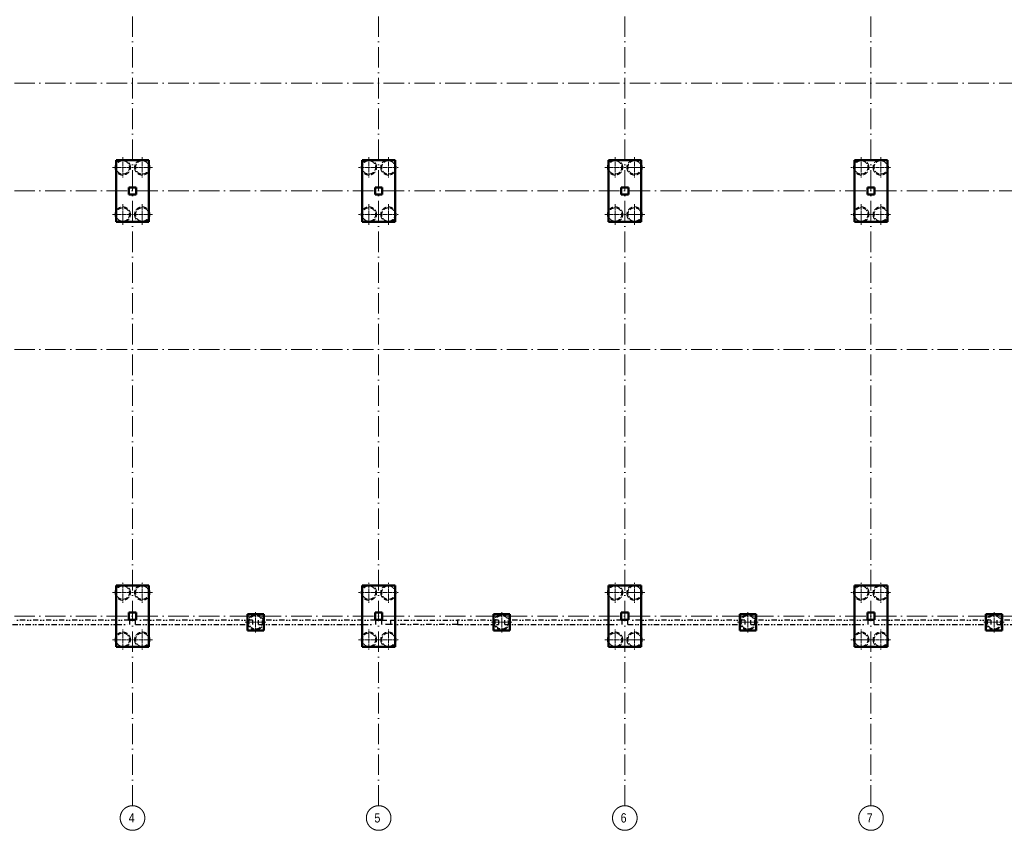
# Model space of a CAD drawing. Header units: millimetres. Extents: x -2694 to 670324, y -147023 to 76385.
# Tile 3 of 51: x 48270 to 96270, y -2696 to 36844. Entities that reach past the tile are written whole.
import ezdxf

# ---------------------------------------------------------------- set-up
doc = ezdxf.new("R2010")
doc.units = ezdxf.units.MM
doc.header["$LTSCALE"] = 10
for name, pattern in [('A_CARA_07', [7, 5, -2]), ('DASHDOT', [25.4, 12.7, -6.35, 0, -6.35]), ('DIVIDE', [31.75, 12.7, -6.35, 0, -6.35, 0, -6.35]), ('Čerchovaná 20mm', [3000, 2000, -500, 0, -500])]:
    doc.linetypes.add(name, pattern=pattern)
for name, color, linetype, lineweight in [('_A_OSY_HPFM', 253, 'DASHDOT', 13), ('CA_NEVHRA', 43, 'A_CARA_07', 20), ('CA_POHHRA25', 7, 'Continuous', 20), ('CA_REZY', 1, 'Continuous', 40), ('CA_ZAKLADY25', 43, 'Continuous', 20)]:
    doc.layers.add(name, color=color, linetype=linetype, lineweight=lineweight)
doc.styles.add('KÓTY', font='ARIALN.TTF')

# ---------------------------------------------------------------- blocks, each defined once
blk = doc.blocks.new('OSY_HPFM')
at = {"layer": '_A_OSY_HPFM', "color": 7, "linetype": 'Čerchovaná 20mm', "lineweight": 9, "ltscale": 0.05, "transparency": 33554641}
for p, q in [((53770, -1496), (53770, 75185)), ((65770, -1496), (65770, 75185)), ((77770, -1496), (77770, 75185)), ((89770, -1496), (89770, 75185)), ((-1494, 33750), (294943, 33750)), ((-1494, 28490), (294943, 28490)), ((-1494, 20750), (294943, 20750)), ((-1494, 7750), (294943, 7750))]:
    blk.add_line(p, q, dxfattribs=at)
at = {"layer": '_A_OSY_HPFM', "color": 7, "lineweight": 9, "ltscale": 100, "transparency": 33554641}
for centre in [(53770, -2096), (65770, -2096), (77770, -2096), (89770, -2096)]:
    blk.add_circle(centre, 600, dxfattribs=at)
at = {"layer": '_A_OSY_HPFM', "color": 7, "lineweight": 9, "ltscale": 0.05, "transparency": 33554641, "style": 'KÓTY'}
for s, p in [('4', (53583, -2314)), ('5', (65565, -2314)), ('6', (77568, -2314)), ('7', (89562, -2314))]:
    blk.add_text(s, height=450, dxfattribs=at).set_placement(p)
blk = doc.blocks.new('zaklady hpfm')
at = {"layer": 'CA_ZAKLADY25', "color": 8, "lineweight": 50, "true_color": 0x7b7b7b}
for p, q in [((54570, 29990), (52970, 29990)), ((52970, 29990), (52970, 26990)), ((52970, 26990), (52970, 29990)), ((52970, 29990), (54570, 29990)), ((54570, 26990), (54570, 29990)), ((54570, 29990), (54570, 26990)), ((66570, 29990), (64970, 29990)), ((64970, 29990), (64970, 26990)), ((64970, 26990), (64970, 29990)), ((64970, 29990), (66570, 29990)), ((66570, 26990), (66570, 29990)), ((66570, 29990), (66570, 26990)), ((78570, 29990), (76970, 29990)), ((76970, 29990), (76970, 26990)), ((76970, 26990), (76970, 29990)), ((76970, 29990), (78570, 29990)), ((78570, 26990), (78570, 29990)), ((78570, 29990), (78570, 26990)), ((90570, 29990), (88970, 29990)), ((88970, 29990), (88970, 26990)), ((88970, 26990), (88970, 29990)), ((88970, 29990), (90570, 29990)), ((90570, 26990), (90570, 29990)), ((90570, 29990), (90570, 26990)), ((53595, 28665), (53945, 28665)), ((53595, 28315), (53595, 28665)), ((53945, 28665), (53595, 28665)), ((53595, 28665), (53595, 28315)), ((53945, 28665), (53945, 28315)), ((53945, 28315), (53945, 28665)), ((65595, 28665), (65945, 28665)), ((65595, 28315), (65595, 28665)), ((65945, 28665), (65595, 28665)), ((65595, 28665), (65595, 28315)), ((65945, 28665), (65945, 28315)), ((65945, 28315), (65945, 28665)), ((77595, 28665), (77945, 28665)), ((77595, 28315), (77595, 28665)), ((77945, 28665), (77595, 28665)), ((77595, 28665), (77595, 28315)), ((77945, 28665), (77945, 28315)), ((77945, 28315), (77945, 28665)), ((89595, 28665), (89945, 28665)), ((89595, 28315), (89595, 28665)), ((89945, 28665), (89595, 28665)), ((89595, 28665), (89595, 28315)), ((89945, 28665), (89945, 28315)), ((89945, 28315), (89945, 28665)), ((53945, 28315), (53595, 28315)), ((53595, 28315), (53945, 28315)), ((65945, 28315), (65595, 28315)), ((65595, 28315), (65945, 28315)), ((77945, 28315), (77595, 28315)), ((77595, 28315), (77945, 28315)), ((89945, 28315), (89595, 28315)), ((89595, 28315), (89945, 28315)), ((52970, 26990), (54570, 26990)), ((54570, 26990), (52970, 26990)), ((64970, 26990), (66570, 26990)), ((66570, 26990), (64970, 26990)), ((76970, 26990), (78570, 26990)), ((78570, 26990), (76970, 26990)), ((88970, 26990), (90570, 26990)), ((90570, 26990), (88970, 26990)), ((54570, 9250), (52970, 9250)), ((52970, 9250), (52970, 6250)), ((52970, 6250), (52970, 9250)), ((52970, 9250), (54570, 9250)), ((54570, 6250), (54570, 9250)), ((54570, 9250), (54570, 6250)), ((66570, 9250), (64970, 9250)), ((64970, 9250), (64970, 6250)), ((64970, 6250), (64970, 9250)), ((64970, 9250), (66570, 9250)), ((66570, 6250), (66570, 9250)), ((66570, 9250), (66570, 6250)), ((78570, 9250), (76970, 9250)), ((76970, 9250), (76970, 6250)), ((76970, 6250), (76970, 9250)), ((76970, 9250), (78570, 9250)), ((78570, 6250), (78570, 9250)), ((78570, 9250), (78570, 6250)), ((90570, 9250), (88970, 9250)), ((88970, 9250), (88970, 6250)), ((88970, 6250), (88970, 9250)), ((88970, 9250), (90570, 9250)), ((90570, 6250), (90570, 9250)), ((90570, 9250), (90570, 6250)), ((53595, 7925), (53945, 7925)), ((53595, 7575), (53595, 7925)), ((53945, 7925), (53595, 7925)), ((53595, 7925), (53595, 7575)), ((53945, 7925), (53945, 7575)), ((53945, 7575), (53945, 7925)), ((60170, 7850), (59370, 7850)), ((59370, 7850), (59370, 7050)), ((59370, 7050), (59370, 7850)), ((59370, 7850), (60170, 7850)), ((60170, 7050), (60170, 7850)), ((60170, 7850), (60170, 7050)), ((65595, 7925), (65945, 7925)), ((65595, 7575), (65595, 7925)), ((65945, 7925), (65595, 7925)), ((65595, 7925), (65595, 7575)), ((65945, 7925), (65945, 7575)), ((65945, 7575), (65945, 7925)), ((72170, 7850), (71370, 7850)), ((71370, 7850), (71370, 7050)), ((71370, 7050), (71370, 7850)), ((71370, 7850), (72170, 7850)), ((72170, 7050), (72170, 7850)), ((72170, 7850), (72170, 7050)), ((77595, 7925), (77945, 7925)), ((77595, 7575), (77595, 7925)), ((77945, 7925), (77595, 7925)), ((77595, 7925), (77595, 7575)), ((77945, 7925), (77945, 7575)), ((77945, 7575), (77945, 7925)), ((84170, 7850), (83370, 7850)), ((83370, 7850), (83370, 7050)), ((83370, 7050), (83370, 7850)), ((83370, 7850), (84170, 7850)), ((84170, 7050), (84170, 7850)), ((84170, 7850), (84170, 7050)), ((89595, 7925), (89945, 7925)), ((89595, 7575), (89595, 7925)), ((89945, 7925), (89595, 7925)), ((89595, 7925), (89595, 7575)), ((89945, 7925), (89945, 7575)), ((89945, 7575), (89945, 7925)), ((96170, 7850), (95370, 7850)), ((95370, 7850), (95370, 7050)), ((95370, 7050), (95370, 7850)), ((95370, 7850), (96170, 7850)), ((96170, 7050), (96170, 7850)), ((96170, 7850), (96170, 7050)), ((53945, 7575), (53595, 7575)), ((53595, 7575), (53945, 7575)), ((65945, 7575), (65595, 7575)), ((65595, 7575), (65945, 7575)), ((77945, 7575), (77595, 7575)), ((77595, 7575), (77945, 7575)), ((89945, 7575), (89595, 7575)), ((89595, 7575), (89945, 7575)), ((59370, 7050), (60170, 7050)), ((60170, 7050), (59370, 7050)), ((71370, 7050), (72170, 7050)), ((72170, 7050), (71370, 7050)), ((83370, 7050), (84170, 7050)), ((84170, 7050), (83370, 7050)), ((95370, 7050), (96170, 7050)), ((96170, 7050), (95370, 7050)), ((52970, 6250), (54570, 6250)), ((54570, 6250), (52970, 6250)), ((64970, 6250), (66570, 6250)), ((66570, 6250), (64970, 6250)), ((76970, 6250), (78570, 6250)), ((78570, 6250), (76970, 6250)), ((88970, 6250), (90570, 6250)), ((90570, 6250), (88970, 6250))]:
    blk.add_line(p, q, dxfattribs=at)
blk = doc.blocks.new('PRAHY')
at = {"layer": 'CA_REZY', "color": 251, "linetype": 'DIVIDE', "lineweight": 25, "ltscale": 2, "true_color": 0x646464}
for p, q in [((53620, -188429), (47920, -188429)), ((47920, -188629), (53620, -188629)), ((53620, -188429), (53620, -188629)), ((53920, -188629), (53920, -188429)), ((59620, -188429), (53920, -188429)), ((53920, -188629), (59620, -188629)), ((59620, -188429), (59620, -188629)), ((59920, -188629), (59920, -188429)), ((65620, -188429), (59920, -188429)), ((59920, -188629), (65620, -188629)), ((65620, -188429), (65620, -188629)), ((65920, -188629), (65920, -188429)), ((65920, -188429), (66355, -188429)), ((66355, -188629), (65920, -188629)), ((66355, -188429), (66355, -188629)), ((66355, -188429), (69615, -188429)), ((66355, -188429), (66355, -188629)), ((69615, -188629), (66355, -188629)), ((71620, -188429), (69615, -188429)), ((69615, -188429), (69615, -188629)), ((69615, -188429), (69615, -188629)), ((69615, -188629), (71620, -188629)), ((71620, -188429), (71620, -188629)), ((71920, -188629), (71920, -188429)), ((77620, -188429), (71920, -188429)), ((71920, -188629), (77620, -188629)), ((77620, -188429), (77620, -188629)), ((77920, -188629), (77920, -188429)), ((83620, -188429), (77920, -188429)), ((77920, -188629), (83620, -188629)), ((83620, -188429), (83620, -188629)), ((83920, -188629), (83920, -188429)), ((89620, -188429), (83920, -188429)), ((83920, -188629), (89620, -188629)), ((89620, -188429), (89620, -188629)), ((89920, -188629), (89920, -188429)), ((95620, -188429), (89920, -188429)), ((89920, -188629), (95620, -188629)), ((95620, -188429), (95620, -188629)), ((95920, -188629), (95920, -188429)), ((101620, -188429), (95920, -188429)), ((95920, -188629), (101620, -188629))]:
    blk.add_line(p, q, dxfattribs=at)
blk = doc.blocks.new('PILOTY')
at = {"layer": 'CA_NEVHRA', "color": 8, "true_color": 0x7b7b7b}
for p, q in [((53295, -172055), (53295, -171555)), ((54245, -172055), (54245, -171555)), ((65295, -172055), (65295, -171555)), ((66245, -172055), (66245, -171555)), ((77295, -172055), (77295, -171555)), ((78245, -172055), (78245, -171555)), ((89295, -172055), (89295, -171555)), ((90245, -172055), (90245, -171555)), ((53295, -172055), (52795, -172055)), ((53295, -172055), (53295, -172105)), ((53295, -172055), (53795, -172055)), ((53295, -172105), (53295, -172555)), ((54245, -172055), (53745, -172055)), ((54245, -172055), (54245, -172105)), ((54245, -172055), (54745, -172055)), ((54245, -172105), (54245, -172555)), ((65295, -172055), (64795, -172055)), ((65295, -172055), (65295, -172105)), ((65295, -172055), (65795, -172055)), ((65295, -172105), (65295, -172555)), ((66245, -172055), (65745, -172055)), ((66245, -172055), (66245, -172105)), ((66245, -172055), (66745, -172055)), ((66245, -172105), (66245, -172555)), ((77295, -172055), (76795, -172055)), ((77295, -172055), (77295, -172105)), ((77295, -172055), (77795, -172055)), ((77295, -172105), (77295, -172555)), ((78245, -172055), (77745, -172055)), ((78245, -172055), (78245, -172105)), ((78245, -172055), (78745, -172055)), ((78245, -172105), (78245, -172555)), ((89295, -172055), (88795, -172055)), ((89295, -172055), (89295, -172105)), ((89295, -172055), (89795, -172055)), ((89295, -172105), (89295, -172555)), ((90245, -172055), (89745, -172055)), ((90245, -172055), (90245, -172105)), ((90245, -172055), (90745, -172055)), ((90245, -172105), (90245, -172555)), ((53295, -174305), (53295, -173855)), ((54245, -174305), (54245, -173855)), ((65295, -174305), (65295, -173855)), ((66245, -174305), (66245, -173855)), ((77295, -174305), (77295, -173855)), ((78245, -174305), (78245, -173855)), ((89295, -174305), (89295, -173855)), ((90245, -174305), (90245, -173855)), ((53295, -174355), (52795, -174355)), ((53295, -174355), (53295, -174305)), ((53295, -174355), (53795, -174355)), ((53295, -174355), (53295, -174855)), ((54245, -174355), (53745, -174355)), ((54245, -174355), (54245, -174305)), ((54245, -174355), (54245, -174855)), ((54245, -174355), (54745, -174355)), ((65295, -174355), (64795, -174355)), ((65295, -174355), (65295, -174305)), ((65295, -174355), (65795, -174355)), ((65295, -174355), (65295, -174855)), ((66245, -174355), (65745, -174355)), ((66245, -174355), (66245, -174305)), ((66245, -174355), (66245, -174855)), ((66245, -174355), (66745, -174355)), ((77295, -174355), (76795, -174355)), ((77295, -174355), (77295, -174305)), ((77295, -174355), (77795, -174355)), ((77295, -174355), (77295, -174855)), ((78245, -174355), (77745, -174355)), ((78245, -174355), (78245, -174305)), ((78245, -174355), (78245, -174855)), ((78245, -174355), (78745, -174355)), ((89295, -174355), (88795, -174355)), ((89295, -174355), (89295, -174305)), ((89295, -174355), (89795, -174355)), ((89295, -174355), (89295, -174855)), ((90245, -174355), (89745, -174355)), ((90245, -174355), (90245, -174305)), ((90245, -174355), (90245, -174855)), ((90245, -174355), (90745, -174355)), ((53295, -192795), (53295, -192295)), ((54245, -192795), (54245, -192295)), ((65295, -192795), (65295, -192295)), ((66245, -192795), (66245, -192295)), ((77295, -192795), (77295, -192295)), ((78245, -192795), (78245, -192295)), ((89295, -192795), (89295, -192295)), ((90245, -192795), (90245, -192295)), ((53295, -192795), (52795, -192795)), ((53295, -192795), (53295, -193045)), ((53295, -192795), (53795, -192795)), ((54245, -192795), (53745, -192795)), ((54245, -192795), (54245, -193045)), ((54245, -192795), (54745, -192795)), ((65295, -192795), (64795, -192795)), ((65295, -192795), (65295, -193045)), ((65295, -192795), (65795, -192795)), ((66245, -192795), (65745, -192795)), ((66245, -192795), (66245, -193045)), ((66245, -192795), (66745, -192795)), ((77295, -192795), (76795, -192795)), ((77295, -192795), (77295, -193045)), ((77295, -192795), (77795, -192795)), ((78245, -192795), (77745, -192795)), ((78245, -192795), (78245, -193045)), ((78245, -192795), (78745, -192795)), ((89295, -192795), (88795, -192795)), ((89295, -192795), (89295, -193045)), ((89295, -192795), (89795, -192795)), ((90245, -192795), (89745, -192795)), ((90245, -192795), (90245, -193045)), ((90245, -192795), (90745, -192795)), ((53295, -193045), (53295, -193295)), ((54245, -193045), (54245, -193295)), ((65295, -193045), (65295, -193295)), ((66245, -193045), (66245, -193295)), ((77295, -193045), (77295, -193295)), ((78245, -193045), (78245, -193295)), ((89295, -193045), (89295, -193295)), ((90245, -193045), (90245, -193295)), ((59770, -194070), (59770, -193745)), ((71770, -194070), (71770, -193745)), ((83770, -194070), (83770, -193745)), ((95770, -194070), (95770, -193745)), ((59595, -194245), (59270, -194245)), ((59770, -194245), (59595, -194245)), ((59770, -194245), (59770, -194070)), ((59770, -194245), (59770, -194420)), ((59770, -194245), (59945, -194245)), ((59945, -194245), (60270, -194245)), ((71595, -194245), (71270, -194245)), ((71770, -194245), (71595, -194245)), ((71770, -194245), (71770, -194070)), ((71770, -194245), (71770, -194420)), ((71770, -194245), (71945, -194245)), ((71945, -194245), (72270, -194245)), ((83595, -194245), (83270, -194245)), ((83770, -194245), (83595, -194245)), ((83770, -194245), (83770, -194070)), ((83770, -194245), (83770, -194420)), ((83770, -194245), (83945, -194245)), ((83945, -194245), (84270, -194245)), ((95595, -194245), (95270, -194245)), ((95770, -194245), (95595, -194245)), ((95770, -194245), (95770, -194070)), ((95770, -194245), (95770, -194420)), ((95770, -194245), (95945, -194245)), ((95945, -194245), (96270, -194245)), ((53295, -194845), (53295, -194595)), ((53295, -195095), (53295, -194845)), ((54245, -194845), (54245, -194595)), ((54245, -195095), (54245, -194845)), ((59770, -194420), (59770, -194745)), ((65295, -194845), (65295, -194595)), ((65295, -195095), (65295, -194845)), ((66245, -194845), (66245, -194595)), ((66245, -195095), (66245, -194845)), ((71770, -194420), (71770, -194745)), ((77295, -194845), (77295, -194595)), ((77295, -195095), (77295, -194845)), ((78245, -194845), (78245, -194595)), ((78245, -195095), (78245, -194845)), ((83770, -194420), (83770, -194745)), ((89295, -194845), (89295, -194595)), ((89295, -195095), (89295, -194845)), ((90245, -194845), (90245, -194595)), ((90245, -195095), (90245, -194845)), ((95770, -194420), (95770, -194745)), ((53295, -195095), (52795, -195095)), ((53295, -195095), (53795, -195095)), ((53295, -195095), (53295, -195595)), ((54245, -195095), (53745, -195095)), ((54245, -195095), (54245, -195595)), ((54245, -195095), (54745, -195095)), ((65295, -195095), (64795, -195095)), ((65295, -195095), (65795, -195095)), ((65295, -195095), (65295, -195595)), ((66245, -195095), (65745, -195095)), ((66245, -195095), (66245, -195595)), ((66245, -195095), (66745, -195095)), ((77295, -195095), (76795, -195095)), ((77295, -195095), (77795, -195095)), ((77295, -195095), (77295, -195595)), ((78245, -195095), (77745, -195095)), ((78245, -195095), (78245, -195595)), ((78245, -195095), (78745, -195095)), ((89295, -195095), (88795, -195095)), ((89295, -195095), (89795, -195095)), ((89295, -195095), (89295, -195595)), ((90245, -195095), (89745, -195095)), ((90245, -195095), (90245, -195595)), ((90245, -195095), (90745, -195095))]:
    blk.add_line(p, q, dxfattribs=at)
at = {"layer": 'CA_NEVHRA', "color": 8, "ltscale": 5, "true_color": 0x7b7b7b}
for centre, radius, start, end in [((53295, -172055), 375, 0, 180), ((53295, -172055), 375, 0, 180), ((53295, -172055), 325, 90, 270), ((53295, -172055), 325, 90, 270), ((53295, -172055), 325, 270, 90), ((53295, -172055), 325, 270, 90), ((54245, -172055), 375, 0, 180), ((54245, -172055), 375, 0, 180), ((54245, -172055), 325, 90, 270), ((54245, -172055), 325, 90, 270), ((54245, -172055), 325, 270, 90), ((54245, -172055), 325, 270, 90), ((65295, -172055), 375, 0, 180), ((65295, -172055), 375, 0, 180), ((65295, -172055), 325, 90, 270), ((65295, -172055), 325, 90, 270), ((65295, -172055), 325, 270, 90), ((65295, -172055), 325, 270, 90), ((66245, -172055), 375, 0, 180), ((66245, -172055), 375, 0, 180), ((66245, -172055), 325, 90, 270), ((66245, -172055), 325, 90, 270), ((66245, -172055), 325, 270, 90), ((66245, -172055), 325, 270, 90), ((77295, -172055), 375, 0, 180), ((77295, -172055), 375, 0, 180), ((77295, -172055), 325, 90, 270), ((77295, -172055), 325, 90, 270), ((77295, -172055), 325, 270, 90), ((77295, -172055), 325, 270, 90), ((78245, -172055), 375, 0, 180), ((78245, -172055), 375, 0, 180), ((78245, -172055), 325, 90, 270), ((78245, -172055), 325, 90, 270), ((78245, -172055), 325, 270, 90), ((78245, -172055), 325, 270, 90), ((89295, -172055), 375, 0, 180), ((89295, -172055), 375, 0, 180), ((89295, -172055), 325, 90, 270), ((89295, -172055), 325, 90, 270), ((89295, -172055), 325, 270, 90), ((89295, -172055), 325, 270, 90), ((90245, -172055), 375, 0, 180), ((90245, -172055), 375, 0, 180), ((90245, -172055), 325, 90, 270), ((90245, -172055), 325, 90, 270), ((90245, -172055), 325, 270, 90), ((90245, -172055), 325, 270, 90), ((53295, -172055), 375, 180, 0), ((53295, -172055), 375, 180, 0), ((54245, -172055), 375, 180, 0), ((54245, -172055), 375, 180, 0), ((65295, -172055), 375, 180, 0), ((65295, -172055), 375, 180, 0), ((66245, -172055), 375, 180, 0), ((66245, -172055), 375, 180, 0), ((77295, -172055), 375, 180, 0), ((77295, -172055), 375, 180, 0), ((78245, -172055), 375, 180, 0), ((78245, -172055), 375, 180, 0), ((89295, -172055), 375, 180, 0), ((89295, -172055), 375, 180, 0), ((90245, -172055), 375, 180, 0), ((90245, -172055), 375, 180, 0), ((53295, -174355), 375, 0, 180), ((53295, -174355), 375, 0, 180), ((53295, -174355), 325, 90, 270), ((53295, -174355), 325, 90, 270), ((53295, -174355), 325, 270, 90), ((53295, -174355), 325, 270, 90), ((54245, -174355), 375, 0, 180), ((54245, -174355), 375, 0, 180), ((54245, -174355), 325, 90, 270), ((54245, -174355), 325, 90, 270), ((54245, -174355), 325, 270, 90), ((54245, -174355), 325, 270, 90), ((65295, -174355), 375, 0, 180), ((65295, -174355), 375, 0, 180), ((65295, -174355), 325, 90, 270), ((65295, -174355), 325, 90, 270), ((65295, -174355), 325, 270, 90), ((65295, -174355), 325, 270, 90), ((66245, -174355), 375, 0, 180), ((66245, -174355), 375, 0, 180), ((66245, -174355), 325, 90, 270), ((66245, -174355), 325, 90, 270), ((66245, -174355), 325, 270, 90), ((66245, -174355), 325, 270, 90), ((77295, -174355), 375, 0, 180), ((77295, -174355), 375, 0, 180), ((77295, -174355), 325, 90, 270), ((77295, -174355), 325, 90, 270), ((77295, -174355), 325, 270, 90), ((77295, -174355), 325, 270, 90), ((78245, -174355), 375, 0, 180), ((78245, -174355), 375, 0, 180), ((78245, -174355), 325, 90, 270), ((78245, -174355), 325, 90, 270), ((78245, -174355), 325, 270, 90), ((78245, -174355), 325, 270, 90), ((89295, -174355), 375, 0, 180), ((89295, -174355), 375, 0, 180), ((89295, -174355), 325, 90, 270), ((89295, -174355), 325, 90, 270), ((89295, -174355), 325, 270, 90), ((89295, -174355), 325, 270, 90), ((90245, -174355), 375, 0, 180), ((90245, -174355), 375, 0, 180), ((90245, -174355), 325, 90, 270), ((90245, -174355), 325, 90, 270), ((90245, -174355), 325, 270, 90), ((90245, -174355), 325, 270, 90), ((53295, -174355), 375, 180, 0), ((53295, -174355), 375, 180, 0), ((54245, -174355), 375, 180, 0), ((54245, -174355), 375, 180, 0), ((65295, -174355), 375, 180, 0), ((65295, -174355), 375, 180, 0), ((66245, -174355), 375, 180, 0), ((66245, -174355), 375, 180, 0), ((77295, -174355), 375, 180, 0), ((77295, -174355), 375, 180, 0), ((78245, -174355), 375, 180, 0), ((78245, -174355), 375, 180, 0), ((89295, -174355), 375, 180, 0), ((89295, -174355), 375, 180, 0), ((90245, -174355), 375, 180, 0), ((90245, -174355), 375, 180, 0), ((53295, -192795), 375, 0, 180), ((53295, -192795), 375, 0, 180), ((53295, -192795), 325, 90, 270), ((53295, -192795), 325, 90, 270), ((53295, -192795), 325, 270, 90), ((53295, -192795), 325, 270, 90), ((54245, -192795), 375, 0, 180), ((54245, -192795), 375, 0, 180), ((54245, -192795), 325, 90, 270), ((54245, -192795), 325, 90, 270), ((54245, -192795), 325, 270, 90), ((54245, -192795), 325, 270, 90), ((65295, -192795), 375, 0, 180), ((65295, -192795), 375, 0, 180), ((65295, -192795), 325, 90, 270), ((65295, -192795), 325, 90, 270), ((65295, -192795), 325, 270, 90), ((65295, -192795), 325, 270, 90), ((66245, -192795), 375, 0, 180), ((66245, -192795), 375, 0, 180), ((66245, -192795), 325, 90, 270), ((66245, -192795), 325, 90, 270), ((66245, -192795), 325, 270, 90), ((66245, -192795), 325, 270, 90), ((77295, -192795), 375, 0, 180), ((77295, -192795), 375, 0, 180), ((77295, -192795), 325, 90, 270), ((77295, -192795), 325, 90, 270), ((77295, -192795), 325, 270, 90), ((77295, -192795), 325, 270, 90), ((78245, -192795), 375, 0, 180), ((78245, -192795), 375, 0, 180), ((78245, -192795), 325, 90, 270), ((78245, -192795), 325, 90, 270), ((78245, -192795), 325, 270, 90), ((78245, -192795), 325, 270, 90), ((89295, -192795), 375, 0, 180), ((89295, -192795), 375, 0, 180), ((89295, -192795), 325, 90, 270), ((89295, -192795), 325, 90, 270), ((89295, -192795), 325, 270, 90), ((89295, -192795), 325, 270, 90), ((90245, -192795), 375, 0, 180), ((90245, -192795), 375, 0, 180), ((90245, -192795), 325, 90, 270), ((90245, -192795), 325, 90, 270), ((90245, -192795), 325, 270, 90), ((90245, -192795), 325, 270, 90), ((53295, -192795), 375, 180, 0), ((53295, -192795), 375, 180, 0), ((54245, -192795), 375, 180, 0), ((54245, -192795), 375, 180, 0), ((65295, -192795), 375, 180, 0), ((65295, -192795), 375, 180, 0), ((66245, -192795), 375, 180, 0), ((66245, -192795), 375, 180, 0), ((77295, -192795), 375, 180, 0), ((77295, -192795), 375, 180, 0), ((78245, -192795), 375, 180, 0), ((78245, -192795), 375, 180, 0), ((89295, -192795), 375, 180, 0), ((89295, -192795), 375, 180, 0), ((90245, -192795), 375, 180, 0), ((90245, -192795), 375, 180, 0), ((59770, -194245), 375, 0, 180), ((59770, -194245), 375, 0, 180), ((59770, -194245), 325, 90, 270), ((59770, -194245), 325, 90, 270), ((59770, -194245), 325, 270, 90), ((59770, -194245), 325, 270, 90), ((71770, -194245), 375, 0, 180), ((71770, -194245), 375, 0, 180), ((71770, -194245), 325, 90, 270), ((71770, -194245), 325, 90, 270), ((71770, -194245), 325, 270, 90), ((71770, -194245), 325, 270, 90), ((83770, -194245), 375, 0, 180), ((83770, -194245), 375, 0, 180), ((83770, -194245), 325, 90, 270), ((83770, -194245), 325, 90, 270), ((83770, -194245), 325, 270, 90), ((83770, -194245), 325, 270, 90), ((95770, -194245), 375, 0, 180), ((95770, -194245), 375, 0, 180), ((95770, -194245), 325, 90, 270), ((95770, -194245), 325, 90, 270), ((95770, -194245), 325, 270, 90), ((95770, -194245), 325, 270, 90), ((59770, -194245), 375, 180, 0), ((59770, -194245), 375, 180, 0), ((71770, -194245), 375, 180, 0), ((71770, -194245), 375, 180, 0), ((83770, -194245), 375, 180, 0), ((83770, -194245), 375, 180, 0), ((95770, -194245), 375, 180, 0), ((95770, -194245), 375, 180, 0), ((53295, -195095), 375, 0, 180), ((53295, -195095), 375, 0, 180), ((53295, -195095), 325, 90, 270), ((53295, -195095), 325, 90, 270), ((53295, -195095), 325, 270, 90), ((53295, -195095), 325, 270, 90), ((54245, -195095), 375, 0, 180), ((54245, -195095), 375, 0, 180), ((54245, -195095), 325, 90, 270), ((54245, -195095), 325, 90, 270), ((54245, -195095), 325, 270, 90), ((54245, -195095), 325, 270, 90), ((65295, -195095), 375, 0, 180), ((65295, -195095), 375, 0, 180), ((65295, -195095), 325, 90, 270), ((65295, -195095), 325, 90, 270), ((65295, -195095), 325, 270, 90), ((65295, -195095), 325, 270, 90), ((66245, -195095), 375, 0, 180), ((66245, -195095), 375, 0, 180), ((66245, -195095), 325, 90, 270), ((66245, -195095), 325, 90, 270), ((66245, -195095), 325, 270, 90), ((66245, -195095), 325, 270, 90), ((77295, -195095), 375, 0, 180), ((77295, -195095), 375, 0, 180), ((77295, -195095), 325, 90, 270), ((77295, -195095), 325, 90, 270), ((77295, -195095), 325, 270, 90), ((77295, -195095), 325, 270, 90), ((78245, -195095), 375, 0, 180), ((78245, -195095), 375, 0, 180), ((78245, -195095), 325, 90, 270), ((78245, -195095), 325, 90, 270), ((78245, -195095), 325, 270, 90), ((78245, -195095), 325, 270, 90), ((89295, -195095), 375, 0, 180), ((89295, -195095), 375, 0, 180), ((89295, -195095), 325, 90, 270), ((89295, -195095), 325, 90, 270), ((89295, -195095), 325, 270, 90), ((89295, -195095), 325, 270, 90), ((90245, -195095), 375, 0, 180), ((90245, -195095), 375, 0, 180), ((90245, -195095), 325, 90, 270), ((90245, -195095), 325, 90, 270), ((90245, -195095), 325, 270, 90), ((90245, -195095), 325, 270, 90), ((53295, -195095), 375, 180, 0), ((53295, -195095), 375, 180, 0), ((54245, -195095), 375, 180, 0), ((54245, -195095), 375, 180, 0), ((65295, -195095), 375, 180, 0), ((65295, -195095), 375, 180, 0), ((66245, -195095), 375, 180, 0), ((66245, -195095), 375, 180, 0), ((77295, -195095), 375, 180, 0), ((77295, -195095), 375, 180, 0), ((78245, -195095), 375, 180, 0), ((78245, -195095), 375, 180, 0), ((89295, -195095), 375, 180, 0), ((89295, -195095), 375, 180, 0), ((90245, -195095), 375, 180, 0), ((90245, -195095), 375, 180, 0)]:
    blk.add_arc(centre, radius, start, end, dxfattribs=at)

msp = doc.modelspace()

# ---------------------------------------------------------------- block references
at = {"layer": '_A_OSY_HPFM'}
msp.add_blockref('OSY_HPFM', (0, 0), dxfattribs=at)
at = {"layer": 'CA_NEVHRA'}
msp.add_blockref('PILOTY', (0, 201694.5), dxfattribs=at)
at = {"layer": 'CA_POHHRA25'}
msp.add_blockref('PRAHY', (0, 195978.4), dxfattribs=at)
at = {"layer": 'CA_ZAKLADY25'}
msp.add_blockref('zaklady hpfm', (0, 0), dxfattribs=at)

doc.saveas('drawing.dxf')
